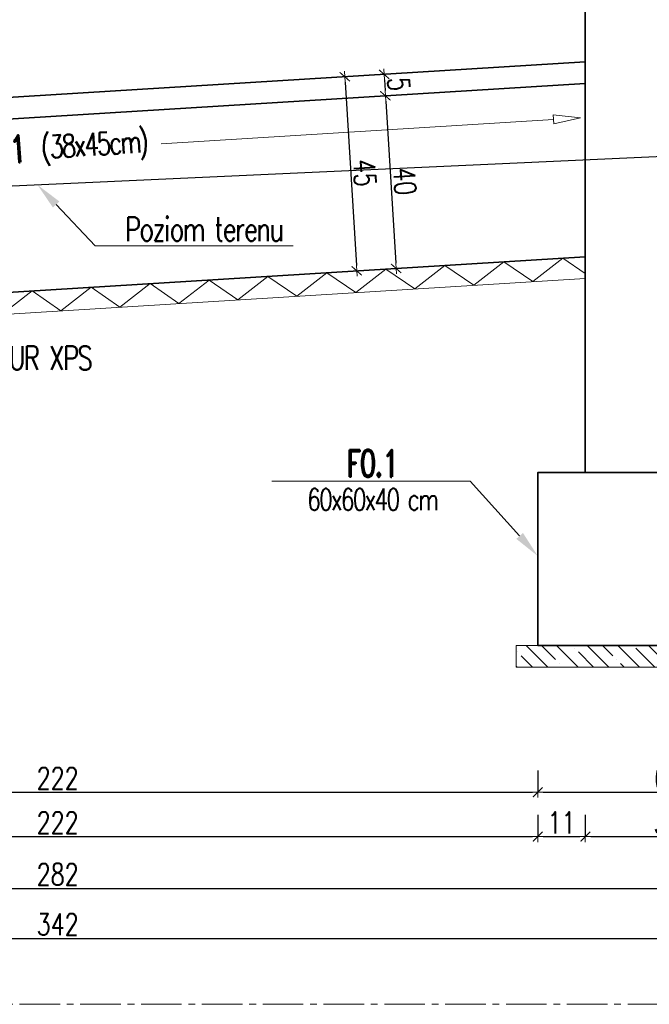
# Model space of a CAD drawing. Header units: millimetres. Extents: x -8 to 14965326, y -810 to 11054951.
# Tile 58 of 72: x 7507865 to 7508011, y 5558151 to 5558379. Entities that reach past the tile are written whole.
import ezdxf
from ezdxf import colors
from ezdxf.entities.mleader import LeaderData, LeaderLine
from ezdxf.enums import TextEntityAlignment as Align
from ezdxf.math import Vec2, Vec3

# ---------------------------------------------------------------- set-up
doc = ezdxf.new("R2010")
doc.units = ezdxf.units.MM
doc.header["$LTSCALE"] = 0.5
doc.header["$MEASUREMENT"] = 0
doc.linetypes.add('CENTER2', pattern=[1.125, 0.75, -0.125, 0.125, -0.125])
doc.linetypes.add('HIDDEN', pattern=[9.524999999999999, 6.35, -3.175])
doc.layers.get('0').update_dxf_attribs({"linetype": 'CONTINUOUS', "lineweight": 13})
doc.layers.get('Defpoints').update_dxf_attribs({"linetype": 'CONTINUOUS'})
for name, color, linetype, lineweight in [('A_05-widok proj', 250, 'CONTINUOUS', 18), ('K_Belki - przekrój', 80, 'CONTINUOUS', 35), ('K_Belki - widok', 3, 'CONTINUOUS', 15), ('K_Fundamenty - przekrój', 40, 'CONTINUOUS', 35), ('K_Kreskowanie', 253, 'CONTINUOUS', 5), ('K_Opis', 7, 'CONTINUOUS', 9), ('K_Schody - widok', 60, 'CONTINUOUS', 15), ('K_Ściany - przekrój', 7, 'CONTINUOUS', 35), ('tkd_obszary_wykazu', 14, 'CENTER2', 9), ('tkd_otwory', 1, 'CONTINUOUS', 9), ('tkd_otwory_obrys', 1, 'CONTINUOUS', 20), ('tkd_wym', 1, 'CONTINUOUS', 5)]:
    doc.layers.add(name, color=color, linetype=linetype, lineweight=lineweight)
doc.styles.add('___K_OPIS_ROMAND', font='romand.shx', dxfattribs={"width": 0.75})
doc.styles.add('___K_OPIS_SIMPLEX', font='simplex.shx', dxfattribs={"width": 0.75})
doc.styles.add('NEW', font='swiss.ttf', dxfattribs={"height": 0.3})
doc.styles.add('TKD_1TXT', font='simplex.shx', dxfattribs={"width": 0.75, "height": 0.25})
doc.styles.add('TKD_2TXT', font='romand.shx', dxfattribs={"width": 0.75, "height": 0.25})
doc.styles.add('tkd_txt0', font='simplex.shx', dxfattribs={"width": 0.75})
doc.dimstyles.new('K - Opis elementów', dxfattribs={"dimtxt": 12.5, "dimasz": 10, "dimexe": 10, "dimexo": 50, "dimgap": 2, "dimtad": 0, "dimdec": 1, "dimrnd": 0.05000000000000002, "dimzin": 9, "dimdsep": 46, "dimtxsty": '___K_OPIS_ROMAND', "dimblk1": 'CLOSEDBLANK', "dimblk2": 'CLOSEDBLANK', "dimsah": 1, "dimcen": 0, "dimdle": 10, "dimse1": 1, "dimse2": 1, "dimclrd": 1, "dimclre": 256, "dimclrt": 50, "dimazin": 2, "dimtm": 1e-09, "dimtfac": 1, "dimtdec": 1, "dimtmove": 1, "dimatfit": 3, "dimfxl": 1, "dimtolj": 1, "dimtzin": 0, "dimlwd": -1, "dimarcsym": 0})
doc.dimstyles.new('tkd_1-25cm[cm]', dxfattribs={"dimtxt": 5, "dimasz": 1.25, "dimexe": 0, "dimexo": 5, "dimgap": 0.75, "dimtad": 1, "dimdec": 1, "dimrnd": 0.5, "dimdsep": 46, "dimtxsty": 'tkd_txt0', "dimblk": 'tkd_dim_arrow', "dimcen": 0, "dimclrd": 1, "dimclrt": 7, "dimadec": 0, "dimazin": 0, "dimtfac": 1.666666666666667, "dimtdec": 1, "dimtix": 1, "dimtmove": 1, "dimatfit": 3, "dimldrblk": 'K2', "dimfxl": 5, "dimfxlon": 1, "dimtvp": 0.02, "dimtolj": 1, "dimtzin": 0, "dimarcsym": 0})

# ---------------------------------------------------------------- blocks, each defined once
blk = doc.blocks.new('tkd_dim_arrow')
for p, q in [((-1, 0), (1, 0)), ((0, -1), (0, 1))]:
    blk.add_line(p, q)
at = {"const_width": 0.2}
blk.add_lwpolyline([(-0.8954183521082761, -0.8954183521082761), (0.8954183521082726, 0.8954183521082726)], dxfattribs=at)
blk = doc.blocks.new('*D588')
at = {"layer": 'Defpoints', "color": 0, "transparency": 16777216}
for p in [(7507985.04336484, 5558233.761857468), (7507763.043365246, 5558218.761857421), (7507985.04336484, 5558199.804681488)]:
    blk.add_point(p, dxfattribs=at)
at = {"layer": 'tkd_wym', "color": 0, "lineweight": -2, "transparency": 16777216}
for p, q in [((7507763.043365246, 5558204.804681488), (7507763.043365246, 5558199.804681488)), ((7507985.04336484, 5558204.804681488), (7507985.04336484, 5558199.804681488))]:
    blk.add_line(p, q, dxfattribs=at)
at = {"layer": 'tkd_wym', "color": 1, "lineweight": -2, "transparency": 16777216}
blk.add_line((7507764.293365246, 5558199.804681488), (7507983.79336484, 5558199.804681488), dxfattribs=at)
at = {"layer": 'tkd_wym', "color": 1, "lineweight": -2, "transparency": 16777216, "xscale": 1.25, "yscale": 1.25, "zscale": 1.25, "rotation": 180}
blk.add_blockref('tkd_dim_arrow', (7507763.043365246, 5558199.804681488), dxfattribs=at)
at = {"layer": 'tkd_wym', "color": 1, "lineweight": -2, "transparency": 16777216, "xscale": 1.25, "yscale": 1.25, "zscale": 1.25}
blk.add_blockref('tkd_dim_arrow', (7507985.04336484, 5558199.804681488), dxfattribs=at)
at = {"layer": 'tkd_wym', "color": 7, "transparency": 16777216, "insert": (7507874.043365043, 5558203.054681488), "char_height": 5, "attachment_point": 5, "style": 'tkd_txt0'}
blk.add_mtext('\\A1;222', dxfattribs=at)
blk = doc.blocks.new('tkd_opis_słupa')
at = {"color": 2, "style": 'TKD_2TXT', "width": 0.75}
blk.add_attdef('NAZWA', text='', height=0.3, dxfattribs=at).set_placement((0.01221959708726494, 0.09821999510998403), align=Align.CENTER)
at = {"color": 7, "style": 'TKD_1TXT', "width": 0.75, "flags": 1}
for tag in ['ZBROJENIE', 'UWAGI1', 'UWAGI2', 'BETON', 'RZEDNE']:
    blk.add_attdef(tag, text='', height=0.25, dxfattribs=at).set_placement((0.01221959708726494, -0.3452324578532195), align=Align.CENTER)
at = {"color": 7, "style": 'TKD_1TXT', "width": 0.75}
blk.add_attdef('50X50', text='', height=0.25, dxfattribs=at).set_placement((0.01221959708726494, -0.3452324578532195), align=Align.CENTER)
blk = doc.blocks.new('K2')
at = {"layer": 'K_Kreskowanie'}
h = blk.add_hatch(color=256, dxfattribs=at)
h.paths.add_polyline_path([(-290.000000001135, 547.9999999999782), (-20.00009999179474, 547.9999999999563), (-20.00009999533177, 312.041697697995), (-19.99957367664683, 312.041697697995), (-20.00009999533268, 312.0414709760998), (-20.00009999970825, 19.99999999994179), (-290.0000000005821, 20.0001733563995), (-290.0000000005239, 40.00017335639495), (-310.000000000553, 40.00017335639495), (-310.000000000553, 20.00018619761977), (-310.000000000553, -1.82165349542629e-05), (0, 0), (8.497408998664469e-09, 567.9999999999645), (-310.0000000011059, 567.9999999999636), (-529.0000000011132, 568.0004263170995), (-529.0000000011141, 463.0000000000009), (-492.9999496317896, 463), (-492.9999496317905, 350.5000015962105), (-492.9999496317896, 350.4999998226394), (-513.0000000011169, 350.4999998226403), (-513.0000000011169, 350.5000015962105), (-529.0000000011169, 350.5000015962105), (-529.0000000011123, 330.5000015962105), (-492.9999496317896, 330.5000015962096), (-492.9999496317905, 218.000003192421), (-492.9999496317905, 218.0000014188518), (-513.0000000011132, 218.0000014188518), (-529.0000017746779, 218.0000000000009), (-529.0000000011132, 198), (-492.9999536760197, 198.0000031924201), (-492.9999536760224, 198.0000310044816), (-474.9999678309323, 198), (-466.7000000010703, 198), (-466.7000000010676, 218), (-474.9999696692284, 218), (-475.0000000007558, 217.9999999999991), (-475.0000000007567, 462.9999999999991), (-310.0000000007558, 462.9999999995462), (-310.0000000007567, 218), (-348.7000000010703, 218), (-348.7000000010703, 198.0000000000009), (-310.0000000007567, 198.0000000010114), (-310.0000000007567, 154.000173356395), (-290.0000000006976, 154.0001733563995)])
h.paths.add_polyline_path([(-509.0000059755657, 547.9999999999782), (-509.0000000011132, 483), (-310.0000000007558, 483), (-310.0000000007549, 547.9999999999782)], flags=16)
for points in [[(-513.0000000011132, 350.4999998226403), (-496.9999597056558, 354.5000098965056), (-492.9999496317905, 462.9999999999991), (-492.9999496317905, 350.4999998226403)], [(-475.0000000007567, 463), (-343.0000000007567, 430), (-310.0000000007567, 218), (-310.0000000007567, 463)], [(-513.0000000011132, 218.0000014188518), (-496.9999597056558, 222.0000114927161), (-492.9999496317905, 330.5000015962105), (-492.9999496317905, 218.0000014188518)]]:
    blk.add_hatch(color=256, dxfattribs=at).paths.add_polyline_path(points)
at = {"layer": 'K_Belki - widok'}
for p, q in [((-529.0000000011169, 350.50000159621), (-529.0000000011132, 462.9999999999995)), ((-513.0000000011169, 350.5000015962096), (-513.0000000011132, 462.9999999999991)), ((-529.0000000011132, 218), (-529.0000000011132, 330.5000015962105)), ((-513.0000000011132, 218), (-513.0000000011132, 330.5000015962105)), ((-348.7000000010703, 198), (-466.7000000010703, 198.0000000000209))]:
    blk.add_line(p, q, dxfattribs=at)
for points in [[(-310.0000000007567, 154.0418710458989), (-310.0000000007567, 40.04187104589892)], [(-290.0000000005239, 40.04187104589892), (-290.0000000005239, 154.0418710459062)]]:
    blk.add_lwpolyline(points, dxfattribs=at)
at = {"layer": 'K_Opis', "linetype": 'Continuous'}
for points in [[(-529.0000000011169, 330.5000015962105), (-492.9999496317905, 330.5000015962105), (-492.9999496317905, 218.000003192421), (-529.0000017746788, 218), (-529.0000000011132, 198), (-492.9999496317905, 198.000003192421), (-492.9999536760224, 198.0000310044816), (-474.9999678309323, 198), (-474.9999678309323, 198), (-474.9999678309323, 198), (-474.9999678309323, 198), (-466.7000000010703, 198), (-466.7000000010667, 218), (-474.9999696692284, 218), (-474.9999921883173, 463), (-310.0000000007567, 462.9999999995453), (-310.0000000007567, 218), (-348.7000000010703, 218), (-348.7000000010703, 198), (-310.0000000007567, 198.0000000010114), (-310.0000000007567, 154.000173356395), (-290.0000000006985, 154.0001733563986), (-290.000000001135, 547.9999999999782), (-20.00009999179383, 547.9999999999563), (-20.00009999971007, 19.99999999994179), (-290.0000000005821, 20.00017335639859), (-290.0000000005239, 40.00017335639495), (-310.000000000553, 40.00017335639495), (-310.000000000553, 20.00018619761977), (-310.000000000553, 20.00018619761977), (-310.000000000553, -1.82165349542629e-05), (0, 0), (8.498318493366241e-09, 567.9999999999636), (-310.0000000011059, 567.9999999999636), (-529.0000000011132, 568.0004263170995), (-529.0000000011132, 463), (-492.9999496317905, 463), (-492.9999496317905, 350.5000015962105), (-529.0000000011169, 350.5000015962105), (-529.0000000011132, 330.5000015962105)], [(-310.0000000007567, 483), (-310.0000000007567, 547.9999999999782), (-509.0000059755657, 547.9999999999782), (-509.0000000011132, 483), (-310.0000000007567, 483)]]:
    blk.add_lwpolyline(points, dxfattribs=at)
at = {"layer": 'K_Opis', "linetype": 'HIDDEN'}
for points in [[(-529.0000000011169, 330.5000015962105), (-492.9999496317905, 330.5000015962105), (-492.9999496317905, 218.000003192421), (-529.0000017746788, 218), (-529.0000000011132, 198), (-492.9999496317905, 198.000003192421), (-492.9999536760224, 198.0000310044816), (-474.9999678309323, 198), (-474.9999678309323, 198), (-474.9999678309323, 198), (-474.9999678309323, 198), (-466.7000000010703, 198), (-466.7000000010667, 218), (-474.9999696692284, 218), (-474.9999921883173, 463), (-310.0000000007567, 462.9999999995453), (-310.0000000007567, 218), (-348.7000000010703, 218), (-348.7000000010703, 198), (-310.0000000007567, 198.0000000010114), (-310.0000000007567, 154.000173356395), (-290.0000000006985, 154.0001733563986), (-290.000000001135, 547.9999999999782), (-20.00009999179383, 547.9999999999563), (-20.00009999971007, 19.99999999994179), (-290.0000000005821, 20.00017335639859), (-290.0000000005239, 40.00017335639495), (-310.000000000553, 40.00017335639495), (-310.000000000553, 20.00018619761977), (-310.000000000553, 20.00018619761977), (-310.000000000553, -1.82165349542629e-05), (0, 0), (8.498318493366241e-09, 567.9999999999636), (-310.0000000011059, 567.9999999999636), (-529.0000000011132, 568.0004263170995), (-529.0000000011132, 463), (-492.9999496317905, 463), (-492.9999496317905, 350.5000015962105), (-529.0000000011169, 350.5000015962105), (-529.0000000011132, 330.5000015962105)], [(-310.0000000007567, 482.9999999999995), (-310.0000000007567, 547.9999999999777), (-509.0000059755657, 547.9999999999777), (-509.0000000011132, 482.9999999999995), (-310.0000000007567, 482.9999999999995)]]:
    blk.add_lwpolyline(points, dxfattribs=at)
at = {"layer": 'K_Schody - widok'}
for p, q in [((-19.9999999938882, 396.0416976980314), (-290.0000000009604, 396.0416976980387)), ((-224.0000000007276, 172.0416976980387), (-224.0000000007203, 396.0416976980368)), ((-163.0000000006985, 172.0416976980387), (-163.0000000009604, 396.0416976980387)), ((-146.9999999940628, 396.0416976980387), (-146.9999999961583, 257.333821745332)), ((-84.9995736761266, 284.0416976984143), (-84.9995736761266, 396.0416976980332)), ((-84.99957367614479, 396.0416976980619), (-69.66052350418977, 373.485873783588)), ((-158.0000000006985, 172.0416976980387), (-158.0000000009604, 391.0416976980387)), ((-151.9999999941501, 391.0416976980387), (-158.0000000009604, 391.0416976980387)), ((-151.9999999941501, 391.0416976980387), (-151.9999999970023, 200.041047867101)), ((-290.0000000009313, 368.0416976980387), (-163.0000000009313, 368.0416976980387)), ((-19.99999999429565, 368.0416976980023), (-146.9999999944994, 368.0416976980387)), ((-290.0000000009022, 340.0416976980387), (-163.0000000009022, 340.0416976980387)), ((-19.999999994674, 340.0416976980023), (-146.9999999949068, 340.0416976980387)), ((-290.0000000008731, 312.0416976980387), (-163.0000000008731, 312.0416976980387)), ((-19.99999999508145, 312.0415140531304), (-151.9999999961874, 255.1799755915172)), ((-19.99999999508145, 312.041697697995), (-146.9999999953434, 312.0416976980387)), ((-19.99999999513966, 306.5973379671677), (-151.9999999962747, 249.7357995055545)), ((-290.000000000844, 284.0416976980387), (-163.000000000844, 284.0416976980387)), ((-84.99957367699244, 284.0416976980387), (-146.9999999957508, 284.0416976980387)), ((-19.9999999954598, 284.0416976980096), (-72.36130776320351, 284.0416976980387)), ((-84.99957367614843, 278.5975216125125), (-84.99957367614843, 200.041047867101)), ((-84.99957367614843, 278.5975216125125), (-69.6605235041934, 256.0416976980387)), ((-84.99957367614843, 278.5975216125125), (-84.99957367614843, 200.041047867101)), ((-84.99957367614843, 278.5975216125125), (-69.6605235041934, 256.0416976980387)), ((-290.0000000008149, 256.0416976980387), (-163.0000000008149, 256.0416976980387)), ((-19.99999999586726, 256.0416976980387), (-137.361307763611, 256.0416976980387)), ((-146.9999999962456, 251.8896456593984), (-146.9999999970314, 200.041047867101)), ((-290.0000000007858, 228.0416976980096), (-163.0000000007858, 228.0416976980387)), ((-19.99999999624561, 228.0416976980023), (-146.9999999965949, 228.0416976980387)), ((-290.0000000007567, 200.0416976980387), (-163.0000000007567, 200.0416976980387)), ((-19.99999999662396, 200.0416976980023), (-146.9999999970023, 200.0416976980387)), ((-239.3390501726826, 194.5975216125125), (-224.0000000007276, 172.0416976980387)), ((-239.3390501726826, 194.5975216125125), (-224.0000000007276, 172.0416976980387)), ((-158.0000000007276, 172.0416976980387), (-290.0000000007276, 172.0416976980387))]:
    blk.add_line(p, q, dxfattribs=at)
blk.add_lwpolyline([(-151.9999999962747, 249.7357995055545), (-151.9999999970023, 200.041047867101), (-146.9999999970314, 200.041047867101)], dxfattribs=at)
at = {"layer": 'tkd_otwory'}
for points in [[(-513.0000000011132, 350.4999998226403), (-496.9999597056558, 354.5000098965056), (-492.9999496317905, 462.9999999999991), (-492.9999496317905, 350.4999998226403)], [(-475.0000000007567, 463), (-343.0000000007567, 430), (-310.0000000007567, 218), (-310.0000000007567, 463)], [(-513.0000000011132, 218.0000014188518), (-496.9999597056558, 222.0000114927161), (-492.9999496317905, 330.5000015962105), (-492.9999496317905, 218.0000014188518)]]:
    blk.add_lwpolyline(points, close=True, dxfattribs=at)
at = {"layer": 'tkd_otwory_obrys'}
for points in [[(-513.0000000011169, 350.5000015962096), (-513.0000000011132, 462.9999999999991), (-492.9999496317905, 463), (-492.9999496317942, 350.5000015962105)], [(-475.0000000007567, 463), (-310.0000000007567, 463), (-310.0000000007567, 218), (-475.0000000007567, 218)], [(-513.0000000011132, 218.0000014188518), (-492.9999496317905, 218.0000014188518), (-492.9999496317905, 330.5000015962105), (-513.0000000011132, 330.5000015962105)]]:
    blk.add_lwpolyline(points, close=True, dxfattribs=at)
at = {"layer": 'K_Opis'}
ref = blk.add_blockref('tkd_opis_słupa', (-157.1629009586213, 84.45006879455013), dxfattribs=dict(at, xscale=-100, yscale=100, zscale=100, rotation=180))
ref.add_attrib('NAZWA', 'K2', dxfattribs={"layer": '0', "color": 2, "height": 30, "style": 'TKD_2TXT', "width": 0.7499999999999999}).set_placement((-155.9409412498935, 44.62806928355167), align=Align.CENTER)
ref.add_attrib('50X50', 'kl. schodowa', dxfattribs={"layer": '0', "color": 7, "height": 25, "style": 'TKD_1TXT', "width": 0.75}).set_placement((-155.9409412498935, 93.97331457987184), align=Align.CENTER)
at = {"layer": 'K_Schody - widok', "style": 'NEW', "width": 0.7}
for s, p in [('8X17.0', (-229.0844075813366, 262.6150984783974, -2.452046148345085e-06)), ('28', (-202.9031064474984, 279.3671616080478, -2.452046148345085e-06)), ('8X17.0', (-90.0839812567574, 205.227187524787, -2.452046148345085e-06)), ('28', (-63.90268012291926, 221.9792506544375, -2.452046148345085e-06))]:
    blk.add_text(s, height=16.8216827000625, rotation=90, dxfattribs=at).set_placement(p)
blk = doc.blocks.new('*D589')
at = {"layer": 'Defpoints', "color": 0, "transparency": 16777216}
for p in [(7507985.04336484, 5558233.761857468), (7508045.04336484, 5558233.761857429), (7508045.04336484, 5558199.804681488)]:
    blk.add_point(p, dxfattribs=at)
at = {"layer": 'tkd_wym', "color": 0, "lineweight": -2, "transparency": 16777216}
for p, q in [((7507985.04336484, 5558204.804681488), (7507985.04336484, 5558199.804681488)), ((7508045.04336484, 5558204.804681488), (7508045.04336484, 5558199.804681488))]:
    blk.add_line(p, q, dxfattribs=at)
at = {"layer": 'tkd_wym', "color": 1, "lineweight": -2, "transparency": 16777216}
blk.add_line((7507986.29336484, 5558199.804681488), (7508043.79336484, 5558199.804681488), dxfattribs=at)
at = {"layer": 'tkd_wym', "color": 1, "lineweight": -2, "transparency": 16777216, "xscale": 1.25, "yscale": 1.25, "zscale": 1.25, "rotation": 180}
blk.add_blockref('tkd_dim_arrow', (7507985.04336484, 5558199.804681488), dxfattribs=at)
at = {"layer": 'tkd_wym', "color": 1, "lineweight": -2, "transparency": 16777216, "xscale": 1.25, "yscale": 1.25, "zscale": 1.25}
blk.add_blockref('tkd_dim_arrow', (7508045.04336484, 5558199.804681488), dxfattribs=at)
at = {"layer": 'tkd_wym', "color": 7, "transparency": 16777216, "insert": (7508015.04336484, 5558203.054681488), "char_height": 5, "attachment_point": 5, "style": 'tkd_txt0'}
blk.add_mtext('\\A1;60', dxfattribs=at)
blk = doc.blocks.new('*D593')
at = {"layer": 'Defpoints', "color": 0, "transparency": 16777216}
for p in [(7507985.04336484, 5558273.761857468), (7507763.04336503, 5558258.761857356), (7507985.04336484, 5558189.539878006)]:
    blk.add_point(p, dxfattribs=at)
at = {"layer": 'tkd_wym', "color": 0, "lineweight": -2, "transparency": 16777216}
for p, q in [((7507763.04336503, 5558194.539878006), (7507763.04336503, 5558189.539878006)), ((7507985.04336484, 5558194.539878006), (7507985.04336484, 5558189.539878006))]:
    blk.add_line(p, q, dxfattribs=at)
at = {"layer": 'tkd_wym', "color": 1, "lineweight": -2, "transparency": 16777216}
blk.add_line((7507764.29336503, 5558189.539878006), (7507983.79336484, 5558189.539878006), dxfattribs=at)
at = {"layer": 'tkd_wym', "color": 1, "lineweight": -2, "transparency": 16777216, "xscale": 1.25, "yscale": 1.25, "zscale": 1.25, "rotation": 180}
blk.add_blockref('tkd_dim_arrow', (7507763.04336503, 5558189.539878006), dxfattribs=at)
at = {"layer": 'tkd_wym', "color": 1, "lineweight": -2, "transparency": 16777216, "xscale": 1.25, "yscale": 1.25, "zscale": 1.25}
blk.add_blockref('tkd_dim_arrow', (7507985.04336484, 5558189.539878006), dxfattribs=at)
at = {"layer": 'tkd_wym', "color": 7, "transparency": 16777216, "insert": (7507874.043364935, 5558192.789878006), "char_height": 5, "attachment_point": 5, "style": 'tkd_txt0'}
blk.add_mtext('\\A1;222', dxfattribs=at)
blk = doc.blocks.new('*D594')
at = {"layer": 'Defpoints', "color": 0, "transparency": 16777216}
for p in [(7507985.04336484, 5558273.761857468), (7507996.04336528, 5558273.76185745), (7507996.04336528, 5558189.539878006)]:
    blk.add_point(p, dxfattribs=at)
at = {"layer": 'tkd_wym', "color": 0, "lineweight": -2, "transparency": 16777216}
for p, q in [((7507985.04336484, 5558194.539878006), (7507985.04336484, 5558189.539878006)), ((7507996.04336528, 5558194.539878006), (7507996.04336528, 5558189.539878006))]:
    blk.add_line(p, q, dxfattribs=at)
at = {"layer": 'tkd_wym', "color": 1, "lineweight": -2, "transparency": 16777216}
blk.add_line((7507986.29336484, 5558189.539878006), (7507994.79336528, 5558189.539878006), dxfattribs=at)
at = {"layer": 'tkd_wym', "color": 1, "lineweight": -2, "transparency": 16777216, "xscale": 1.25, "yscale": 1.25, "zscale": 1.25, "rotation": 180}
blk.add_blockref('tkd_dim_arrow', (7507985.04336484, 5558189.539878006), dxfattribs=at)
at = {"layer": 'tkd_wym', "color": 1, "lineweight": -2, "transparency": 16777216, "xscale": 1.25, "yscale": 1.25, "zscale": 1.25}
blk.add_blockref('tkd_dim_arrow', (7507996.04336528, 5558189.539878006), dxfattribs=at)
at = {"layer": 'tkd_wym', "color": 7, "transparency": 16777216, "insert": (7507990.543365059, 5558192.789878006), "char_height": 5, "attachment_point": 5, "style": 'tkd_txt0'}
blk.add_mtext('\\A1;11', dxfattribs=at)
blk = doc.blocks.new('*D595')
at = {"layer": 'Defpoints', "color": 0, "transparency": 16777216}
for p in [(7507996.04336528, 5558273.76185745), (7508034.043365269, 5558273.761857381), (7508034.043365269, 5558189.539878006)]:
    blk.add_point(p, dxfattribs=at)
at = {"layer": 'tkd_wym', "color": 0, "lineweight": -2, "transparency": 16777216}
for p, q in [((7507996.04336528, 5558194.539878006), (7507996.04336528, 5558189.539878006)), ((7508034.043365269, 5558194.539878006), (7508034.043365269, 5558189.539878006))]:
    blk.add_line(p, q, dxfattribs=at)
at = {"layer": 'tkd_wym', "color": 1, "lineweight": -2, "transparency": 16777216}
blk.add_line((7507997.29336528, 5558189.539878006), (7508032.793365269, 5558189.539878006), dxfattribs=at)
at = {"layer": 'tkd_wym', "color": 1, "lineweight": -2, "transparency": 16777216, "xscale": 1.25, "yscale": 1.25, "zscale": 1.25, "rotation": 180}
blk.add_blockref('tkd_dim_arrow', (7507996.04336528, 5558189.539878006), dxfattribs=at)
at = {"layer": 'tkd_wym', "color": 1, "lineweight": -2, "transparency": 16777216, "xscale": 1.25, "yscale": 1.25, "zscale": 1.25}
blk.add_blockref('tkd_dim_arrow', (7508034.043365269, 5558189.539878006), dxfattribs=at)
at = {"layer": 'tkd_wym', "color": 7, "transparency": 16777216, "insert": (7508015.043365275, 5558192.789878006), "char_height": 5, "attachment_point": 5, "style": 'tkd_txt0'}
blk.add_mtext('\\A1;38', dxfattribs=at)
blk = doc.blocks.new('*D598')
at = {"layer": 'Defpoints', "color": 0, "transparency": 16777216}
for p in [(7508015.04336484, 5558233.761857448), (7507733.043364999, 5558210.007688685), (7508015.04336484, 5558177.548910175)]:
    blk.add_point(p, dxfattribs=at)
at = {"layer": 'tkd_wym', "color": 0, "lineweight": -2, "transparency": 16777216}
for p, q in [((7507733.043364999, 5558182.548910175), (7507733.043364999, 5558177.548910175)), ((7508015.04336484, 5558182.548910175), (7508015.04336484, 5558177.548910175))]:
    blk.add_line(p, q, dxfattribs=at)
at = {"layer": 'tkd_wym', "color": 1, "lineweight": -2, "transparency": 16777216}
blk.add_line((7507734.293364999, 5558177.548910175), (7508013.79336484, 5558177.548910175), dxfattribs=at)
at = {"layer": 'tkd_wym', "color": 1, "lineweight": -2, "transparency": 16777216, "xscale": 1.25, "yscale": 1.25, "zscale": 1.25, "rotation": 180}
blk.add_blockref('tkd_dim_arrow', (7507733.043364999, 5558177.548910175), dxfattribs=at)
at = {"layer": 'tkd_wym', "color": 1, "lineweight": -2, "transparency": 16777216, "xscale": 1.25, "yscale": 1.25, "zscale": 1.25}
blk.add_blockref('tkd_dim_arrow', (7508015.04336484, 5558177.548910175), dxfattribs=at)
at = {"layer": 'tkd_wym', "color": 7, "transparency": 16777216, "insert": (7507874.04336492, 5558180.798910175), "char_height": 5, "attachment_point": 5, "style": 'tkd_txt0'}
blk.add_mtext('\\A1;282', dxfattribs=at)
blk = doc.blocks.new('*D600')
at = {"layer": 'Defpoints', "color": 0, "transparency": 16777216}
for p in [(7508045.043365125, 5558233.761857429), (7507703.043364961, 5558218.76185746), (7508045.043365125, 5558165.991742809)]:
    blk.add_point(p, dxfattribs=at)
at = {"layer": 'tkd_wym', "color": 0, "lineweight": -2, "transparency": 16777216}
for p, q in [((7507703.043364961, 5558170.991742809), (7507703.043364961, 5558165.991742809)), ((7508045.043365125, 5558170.991742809), (7508045.043365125, 5558165.991742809))]:
    blk.add_line(p, q, dxfattribs=at)
at = {"layer": 'tkd_wym', "color": 1, "lineweight": -2, "transparency": 16777216}
blk.add_line((7507704.293364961, 5558165.991742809), (7508043.793365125, 5558165.991742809), dxfattribs=at)
at = {"layer": 'tkd_wym', "color": 1, "lineweight": -2, "transparency": 16777216, "xscale": 1.25, "yscale": 1.25, "zscale": 1.25, "rotation": 180}
blk.add_blockref('tkd_dim_arrow', (7507703.043364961, 5558165.991742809), dxfattribs=at)
at = {"layer": 'tkd_wym', "color": 1, "lineweight": -2, "transparency": 16777216, "xscale": 1.25, "yscale": 1.25, "zscale": 1.25}
blk.add_blockref('tkd_dim_arrow', (7508045.043365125, 5558165.991742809), dxfattribs=at)
at = {"layer": 'tkd_wym', "color": 7, "transparency": 16777216, "insert": (7507874.043365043, 5558169.241742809), "char_height": 5, "attachment_point": 5, "style": 'tkd_txt0'}
blk.add_mtext('\\A1;342', dxfattribs=at)
blk = doc.blocks.new('_ClosedBlank')
at = {"color": 0, "linetype": 'ByBlock', "lineweight": -2}
for p, q in [((-1, 0.1666666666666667), (0, 0)), ((-1, 0.1666666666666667), (-1, -0.1666666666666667)), ((0, 0), (-1, -0.1666666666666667))]:
    blk.add_line(p, q, dxfattribs=at)
blk = doc.blocks.new('*D609')
at = {"layer": 'Defpoints', "color": 0, "transparency": 16777216}
for p in [(7507994.117171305, 5558368.704448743), (7507753.043364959, 5558353.761863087), (7507753.838585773, 5558340.932295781)]:
    blk.add_point(p, dxfattribs=at)
at = {"layer": 'K_Opis', "color": 1, "transparency": 16777216}
for p, q in [((7507988.674363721, 5558355.488226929), (7507897.963355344, 5558349.86564589)), ((7507760.07661417, 5558341.318950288), (7507850.787622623, 5558346.941531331))]:
    blk.add_line(p, q, dxfattribs=at)
at = {"layer": 'K_Opis', "color": 1, "transparency": 16777216, "xscale": 6.25, "yscale": 6.25, "zscale": 6.25}
for p, rotation in [((7507994.912392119, 5558355.874881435), 3.546852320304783), ((7507753.838585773, 5558340.932295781), 183.5468523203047)]:
    blk.add_blockref('_ClosedBlank', p, dxfattribs=dict(at, rotation=rotation))
at = {"layer": 'K_Opis', "color": 2, "transparency": 16777216, "insert": (7507874.375488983, 5558348.403588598), "char_height": 6.25, "attachment_point": 5, "rotation": 3.5468523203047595, "style": '___K_OPIS_ROMAND'}
blk.add_mtext('\\A1;B-1 {\\Fsimplex|c238;\\H0.83333x;\\T0.8;\\C242;(38x45cm)}', dxfattribs=at)
blk = doc.blocks.new('*D640')
at = {"layer": 'Defpoints', "color": 0, "transparency": 16777216}
for p in [(7507946.315922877, 5558365.741561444), (7507946.624654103, 5558360.760697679), (7507949.817159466, 5558360.958580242)]:
    blk.add_point(p, dxfattribs=at)
at = {"layer": 'tkd_wym', "color": 1, "lineweight": -2, "transparency": 16777216}
blk.add_line((7507949.585759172, 5558364.691838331), (7507949.739828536, 5558362.206185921), dxfattribs=at)
at = {"layer": 'tkd_wym', "color": 1, "lineweight": -2, "transparency": 16777216, "xscale": 1.25, "yscale": 1.25, "zscale": 1.25}
for p, rotation in [((7507949.508428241, 5558365.939444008), 93.54685365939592), ((7507949.817159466, 5558360.958580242), 273.5468536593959)]:
    blk.add_blockref('tkd_dim_arrow', p, dxfattribs=dict(at, rotation=rotation))
at = {"layer": 'tkd_wym', "color": 7, "transparency": 16777216, "insert": (7507952.906568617, 5558363.650072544), "char_height": 5, "attachment_point": 5, "rotation": 273.54685365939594, "style": 'tkd_txt0'}
blk.add_mtext('\\A1;5', dxfattribs=at)
blk = doc.blocks.new('*D641')
at = {"layer": 'Defpoints', "color": 0, "transparency": 16777216}
for p in [(7507946.624654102, 5558360.760697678), (7507952.292934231, 5558321.016080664), (7507953.453764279, 5558321.08803294)]:
    blk.add_point(p, dxfattribs=at)
at = {"layer": 'tkd_wym', "color": 1, "lineweight": -2, "transparency": 16777216}
blk.add_line((7507949.894490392, 5558359.710974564), (7507952.215603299, 5558322.263686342), dxfattribs=at)
at = {"layer": 'tkd_wym', "color": 1, "lineweight": -2, "transparency": 16777216, "xscale": 1.25, "yscale": 1.25, "zscale": 1.25}
for p, rotation in [((7507949.817159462, 5558360.958580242), 93.5468536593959), ((7507952.292934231, 5558321.016080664), 273.5468536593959)]:
    blk.add_blockref('tkd_dim_arrow', p, dxfattribs=dict(at, rotation=rotation))
at = {"layer": 'tkd_wym', "color": 7, "transparency": 16777216, "insert": (7507954.298821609, 5558341.188390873), "char_height": 5, "attachment_point": 5, "rotation": 273.5468536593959, "style": 'tkd_txt0'}
blk.add_mtext('\\A1;40', dxfattribs=at)
blk = doc.blocks.new('*D642')
at = {"layer": 'Defpoints', "color": 0, "transparency": 16777216}
for p in [(7507941.973101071, 5558365.472378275), (7507944.757607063, 5558320.549014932), (7507943.203558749, 5558320.452689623)]:
    blk.add_point(p, dxfattribs=at)
at = {"layer": 'tkd_wym', "color": 1, "lineweight": -2, "transparency": 16777216}
blk.add_line((7507940.496383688, 5558364.128447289), (7507943.126227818, 5558321.700295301), dxfattribs=at)
at = {"layer": 'tkd_wym', "color": 1, "lineweight": -2, "transparency": 16777216, "xscale": 1.25, "yscale": 1.25, "zscale": 1.25}
for p, rotation in [((7507940.419052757, 5558365.376052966), 93.54685365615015), ((7507943.203558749, 5558320.452689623), 273.5468536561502)]:
    blk.add_blockref('tkd_dim_arrow', p, dxfattribs=dict(at, rotation=rotation))
at = {"layer": 'tkd_wym', "color": 7, "transparency": 16777216, "insert": (7507945.055080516, 5558343.115431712), "char_height": 5, "attachment_point": 5, "rotation": 273.5468536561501, "style": 'tkd_txt0'}
blk.add_mtext('\\A1;45', dxfattribs=at)

msp = doc.modelspace()

# ---------------------------------------------------------------- hatches: boundary and pattern name
at = {"layer": 'K_Kreskowanie'}
h = msp.add_hatch(dxfattribs=at)
h.set_pattern_fill('ANSI35', color=253, scale=20, angle=90)
h.set_pattern_definition([(135, (281.9999998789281, 15.00000000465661), (-3.535533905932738, -3.535533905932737), []), (135, (281.9999998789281, 18.53553390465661), (-3.535533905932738, -3.535533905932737), [6.25, -1.25, 0, -1.25])])
h.paths.add_polyline_path([(7508015.043364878, 5558233.761857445), (7507980.04336484, 5558233.761857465), (7507980.04336484, 5558228.761857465), (7508015.043364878, 5558228.761857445)])
h.paths.add_polyline_path([(7508050.04336484, 5558233.761857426), (7508015.043364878, 5558233.761857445), (7508015.043364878, 5558228.761857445), (7508050.04336484, 5558228.761857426)])

# ---------------------------------------------------------------- linework, layer by layer
at = {"layer": 'A_05-widok proj'}
msp.add_lwpolyline([(7507980.04336484, 5558228.761857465), (7507980.04336484, 5558233.761857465), (7508050.04336484, 5558233.761857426), (7508050.04336484, 5558228.761857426), (7507980.04336484, 5558228.761857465)], dxfattribs=at)
at = {"layer": 'K_Belki - przekrój'}
for p, q in [((7507752.043364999, 5558353.69987398), (7507996.043365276, 5558368.823840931)), ((7507752.043364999, 5558348.699873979), (7507996.043365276, 5558363.823840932)), ((7507752.043365, 5558308.60391729), (7507996.04336528, 5558323.727884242))]:
    msp.add_line(p, q, dxfattribs=at)
at = {"layer": 'K_Fundamenty - przekrój'}
msp.add_lwpolyline([(7508045.04336484, 5558233.761857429), (7507985.04336484, 5558233.761857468), (7507985.04336484, 5558273.761857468), (7508045.043364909, 5558273.761857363)], close=True, dxfattribs=at)
at = {"layer": 'K_Kreskowanie'}
msp.add_line((7507752.043365, 5558303.594321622), (7507996.043365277, 5558318.718288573), dxfattribs=at)
for points in [[(7507983.867394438, 5558317.963579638), (7507990.858573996, 5558323.406512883), (7507996.043365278, 5558319.819435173)], [(7507942.957271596, 5558315.427828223), (7507949.948451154, 5558320.870761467), (7507956.593979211, 5558316.273078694)], [(7507956.593979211, 5558316.273078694), (7507963.585158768, 5558321.716011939), (7507970.230686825, 5558317.118329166)], [(7507970.230686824, 5558317.118329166), (7507977.221866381, 5558322.561262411), (7507983.867394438, 5558317.963579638)], [(7507902.047148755, 5558312.892076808), (7507909.038328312, 5558318.335010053), (7507915.683856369, 5558313.73732728)], [(7507915.683856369, 5558313.73732728), (7507922.675035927, 5558319.180260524), (7507929.320563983, 5558314.582577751)], [(7507929.320563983, 5558314.582577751), (7507936.311743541, 5558320.025510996), (7507942.957271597, 5558315.427828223)], [(7507874.773733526, 5558311.201575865), (7507881.764913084, 5558316.64450911), (7507888.410441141, 5558312.046826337)], [(7507888.410441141, 5558312.046826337), (7507895.401620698, 5558317.489759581), (7507902.047148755, 5558312.892076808)], [(7507861.137025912, 5558310.356325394), (7507868.12820547, 5558315.799258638), (7507874.773733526, 5558311.201575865)]]:
    msp.add_lwpolyline(points, dxfattribs=at)
at = {"layer": 'K_Opis', "lineweight": 25}
msp.add_lwpolyline([(7508134.181545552, 5558352.429131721), (7507604.624934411, 5558328.242486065)], dxfattribs=at)
at = {"layer": 'K_Ściany - przekrój', "linetype": 'Continuous', "ltscale": 2.5}
msp.add_line((7507996.043365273, 5558448.761857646), (7507996.04336528, 5558273.76185745), dxfattribs=at)
at = {"layer": 'tkd_obszary_wykazu', "ltscale": 25}
msp.add_lwpolyline([(7507589.297460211, 5558517.35972564), (7508155.838578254, 5558517.35972564), (7508155.838578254, 5558150.733715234), (7507589.297460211, 5558150.733715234)], close=True, dxfattribs=at)

# ---------------------------------------------------------------- dimensions: what is measured, and where the dimension line sits
at = {"layer": 'K_Opis'}
dim = msp.add_linear_dim(base=(7507753.838585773, 5558340.932295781), p1=(7507994.117171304, 5558368.704448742), p2=(7507753.043364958, 5558353.761863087), angle=183.54685232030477, text='B-1 {\\Fsimplex|c238;\\H0.83333x;\\T0.8;\\C242;(38x45cm)}', dimstyle='K - Opis elementów', override={"dimtxt": 6.25, "dimasz": 6.25, "dimclrt": 2}, dxfattribs=at)
dim.commit()
dim.dimension.update_dxf_attribs({"geometry": '*D609', "text_midpoint": (7507874.375488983, 5558348.403588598), "dimtype": 161})
at = {"layer": 'tkd_wym'}
for p1, p2, distance, picture, middle in [((7507941.973101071, 5558365.472378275), (7507944.757607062, 5558320.549014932), -1.557030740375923, '*D642', (7507945.055080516, 5558343.115431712)), ((7507946.315922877, 5558365.741561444), (7507946.624654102, 5558360.760697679), 3.198632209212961, '*D640', (7507952.906568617, 5558363.650072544))]:
    dim = msp.add_aligned_dim(p1=p1, p2=p2, distance=distance, dimstyle='tkd_1-25cm[cm]', dxfattribs=at)
    dim.commit()
    dim.dimension.update_dxf_attribs({"geometry": picture, "text_midpoint": middle})
dim = msp.add_linear_dim(base=(7507952.292934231, 5558321.016080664), p1=(7507946.624654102, 5558360.760697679), p2=(7507953.453764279, 5558321.088032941), angle=93.5468536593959, dimstyle='tkd_1-25cm[cm]', dxfattribs=at)
dim.commit()
dim.dimension.update_dxf_attribs({"geometry": '*D641', "text_midpoint": (7507954.298821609, 5558341.188390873)})
for base, p1, p2, picture, middle in [((7507985.04336484, 5558189.539878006), (7507763.04336503, 5558258.761857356), (7507985.04336484, 5558273.761857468), '*D593', (7507874.043364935, 5558192.789878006)), ((7507996.04336528, 5558189.539878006), (7507985.04336484, 5558273.761857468), (7507996.04336528, 5558273.76185745), '*D594', (7507990.543365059, 5558192.789878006)), ((7508034.043365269, 5558189.539878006), (7507996.04336528, 5558273.76185745), (7508034.043365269, 5558273.761857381), '*D595', (7508015.043365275, 5558192.789878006)), ((7508045.043365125, 5558165.991742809), (7507703.043364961, 5558218.76185746), (7508045.043365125, 5558233.761857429), '*D600', (7507874.043365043, 5558169.241742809)), ((7508015.04336484, 5558177.548910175), (7507733.043364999, 5558210.007688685), (7508015.04336484, 5558233.761857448), '*D598', (7507874.04336492, 5558180.798910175)), ((7507985.04336484, 5558199.804681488), (7507763.043365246, 5558218.761857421), (7507985.04336484, 5558233.761857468), '*D588', (7507874.043365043, 5558203.054681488)), ((7508045.04336484, 5558199.804681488), (7507985.04336484, 5558233.761857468), (7508045.04336484, 5558233.761857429), '*D589', (7508015.04336484, 5558203.054681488))]:
    dim = msp.add_linear_dim(base=base, p1=p1, p2=p2, dimstyle='tkd_1-25cm[cm]', dxfattribs=at)
    dim.commit()
    dim.dimension.update_dxf_attribs({"geometry": picture, "text_midpoint": middle})

# ---------------------------------------------------------------- leaders
at = {"layer": 'K_Opis'}
ml = msp.add_multileader_mtext('Standard', dxfattribs=at)
ml.set_content('{\\T0.9;Poziom terenu}', color=256, style='___K_OPIS_SIMPLEX')
ml.set_leader_properties(color=256, linetype='ByLayer', lineweight=9)
ml.build(insert=Vec2(0, 0))
ml.multileader.update_dxf_attribs({"text_left_attachment_type": 6, "text_right_attachment_type": 6, "arrow_head_size": 6.25})
ctx = ml.context
ctx.base_point, ctx.char_height, ctx.arrow_head_size, ctx.landing_gap_size, ctx.plane_origin = Vec3(7507889.61950767, 5558326.248479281), 5.5, 6.25, 0, Vec3(7507879.008264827, 5558697.814573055)
ctx.left_attachment, ctx.right_attachment = 6, 6
notes = []
notes.append((ctx, [(0, (1, 1, 0), (7507882.743899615, 5558326.248479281), (1, 0), 6.875608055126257, [(0, [(7507869.403239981, 5558340.335808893)], 0, [])])]))
ctx.mtext.insert, ctx.mtext.width, ctx.mtext.defined_height, ctx.mtext.flow_direction = Vec3(7507889.619507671, 5558332.848479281), 55.96768777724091, 98.24674889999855, 5
ml = msp.add_multileader_mtext('Standard', dxfattribs=at)
ml.set_content('{\\T0.9;STYRODUR XPS \\P5 cm}', color=256, style='___K_OPIS_SIMPLEX')
ml.set_leader_properties(color=256, linetype='ByLayer', lineweight=9)
ml.build(insert=Vec2(0, 0))
ml.multileader.update_dxf_attribs({"text_left_attachment_type": 6, "text_right_attachment_type": 6, "arrow_head_size": 6.25})
ctx = ml.context
ctx.base_point, ctx.char_height, ctx.arrow_head_size, ctx.landing_gap_size, ctx.plane_origin = Vec3(7507843.938760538, 5558296.454710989), 5.5, 6.25, 0, Vec3(7507833.327517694, 5558668.020804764)
ctx.left_attachment, ctx.right_attachment = 6, 6
notes.append((ctx, [(0, (1, 1, 0), (7507837.063152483, 5558296.454710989), (1, 0), 6.875608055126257, [(0, [(7507823.722492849, 5558310.542040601)], 0, [])])]))
ctx.mtext.insert, ctx.mtext.width, ctx.mtext.defined_height, ctx.mtext.flow_direction = Vec3(7507843.938760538, 5558303.054710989), 55.96768777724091, 98.24674889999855, 5
ml = msp.add_multileader_mtext('Standard', dxfattribs=at)
ml.set_content('{\\T0.85;\\C2;F0.1\\T1;\\C50;\\P\\Fsimplex|c238;\\H0.8x;\\T0.8;\\C1;60x60x40 cm}', color=7, style='___K_OPIS_ROMAND')
ml.set_leader_properties(color=1, linetype='CONTINUOUS', lineweight=9)
ml.build(insert=Vec2(0, 0))
ml.multileader.update_dxf_attribs({"text_left_attachment_type": 6, "text_right_attachment_type": 6, "dogleg_length": 5, "arrow_head_size": 6.25})
ctx = ml.context
ctx.base_point, ctx.char_height, ctx.arrow_head_size, ctx.landing_gap_size, ctx.plane_origin = Vec3(7507931.000087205, 5558271.808328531), 6.25, 6.25, 0, Vec3(7507955.270266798, 5558235.847228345)
ctx.left_attachment, ctx.right_attachment, ctx.text_align_type = 6, 6, 1
notes.append((ctx, [(1, (1, 1, 0), (7507969.430168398, 5558271.808328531), (-1, 0), 7.215795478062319, [(0, [(7507985.04336484, 5558254.477548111)], 0, [])])]))
ctx.mtext.insert, ctx.mtext.alignment, ctx.mtext.line_spacing_factor, ctx.mtext.flow_direction = Vec3(7507946.607230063, 5558279.058328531), 2, 0.8640000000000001, 5
for ctx, leaders in notes:
    for number, flags, end, landing, length, lines in leaders:
        leader = LeaderData()
        leader.index, (leader.has_last_leader_line, leader.has_dogleg_vector, leader.attachment_direction) = number, flags
        leader.last_leader_point, leader.dogleg_vector, leader.dogleg_length = Vec3(end), Vec3(landing), length
        for number, points, colour, breaks in lines:
            line = LeaderLine()
            line.index, line.vertices, line.color, line.breaks = number, Vec3.list(points), colors.encode_raw_color(colour), breaks
            leader.lines.append(line)
        ctx.leaders.append(leader)

doc.saveas('drawing.dxf')
